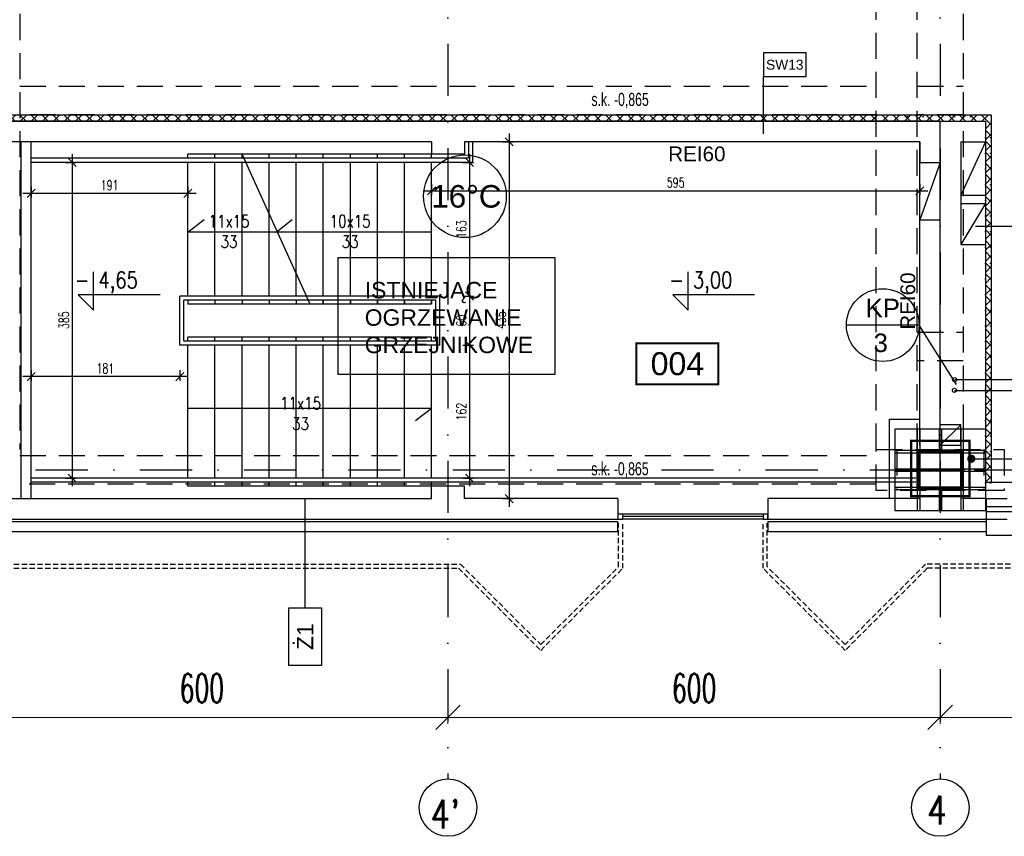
# Model space of a CAD drawing. Header units: centimetres. Extents: x -10729 to 23827, y -4437 to 19798.
# Tile 27 of 95: x 8738 to 9938, y 4553 to 5549. Entities that reach past the tile are written whole.
import ezdxf
from ezdxf.enums import TextEntityAlignment as Align

# ---------------------------------------------------------------- set-up
doc = ezdxf.new("R2010")
doc.units = ezdxf.units.CM
doc.header["$PDMODE"] = 35
doc.header["$PDSIZE"] = 0.1
for name, pattern in [('Kondygnacja  -0_5$0$DOT2', [3.175, 0, -3.175]), ('Kondygnacja  -0_5$0$HIDDEN', [9.525, 6.35, -3.175]), ('Kondygnacja  -0_5$0$HIDDEN2', [4.7625, 3.175, -1.5875]), ('Osie rzutów$0$DASHDOT2', [12.7, 6.35, -3.175, 0, -3.175])]:
    doc.linetypes.add(name, pattern=pattern)
doc.layers.get('0').update_dxf_attribs({"color": 8})
doc.layers.get('DEFPOINTS').update_dxf_attribs({"color": 8})
for name, color, linetype in [('KJP_CO_g_powrót', 1, '05_centralne_ogrz_pow'), ('KJP_CO_g_zasilanie', 1, '05_centralne_ogrz_zas'), ('KJP_CO_OPISY TEMPERATUR', 7, 'Continuous'), ('KJP_KURTYNY POWRÓT', 250, '05_kurtyna_pow'), ('KJP_KURTYNY ZASILANIE', 250, '05_kurtyna_zas'), ('KJP_OPISY WSPÓLNE', 7, 'Continuous'), ('Kondygnacja  -0_5$0$ARCH_GK', 8, 'Continuous'), ('Kondygnacja  -0_5$0$ARCH_INFO_KOTY_WYSOKOŚCIOWE_IST', 8, 'Continuous'), ('Kondygnacja  -0_5$0$ARCH_INFO_ODPORNOŚĆ OGNIOWA', 8, 'Continuous'), ('Kondygnacja  -0_5$0$ARCH_INFO_OPISY_IST', 8, 'Continuous'), ('Kondygnacja  -0_5$0$ARCH_INFO_OPISY_PRZEGRODY', 8, 'Continuous'), ('Kondygnacja  -0_5$0$ARCH_INFO_OPISY_PRZEGRODY_IST', 8, 'Continuous'), ('Kondygnacja  -0_5$0$ARCH_INFO_SCHODY_IST', 8, 'Continuous'), ('Kondygnacja  -0_5$0$ARCH_KONSTR_POWYŻEJ RZUTU', 8, 'Kondygnacja  -0_5$0$HIDDEN'), ('Kondygnacja  -0_5$0$ARCH_KONSTR_POWYŻEJ RZUTU_IST', 8, 'Kondygnacja  -0_5$0$HIDDEN2'), ('Kondygnacja  -0_5$0$ARCH_KONSTRUKCJA_NIEWIDOCZNA', 8, 'Continuous'), ('Kondygnacja  -0_5$0$ARCH_MUROWANE_IST', 8, 'Continuous'), ('Kondygnacja  -0_5$0$ARCH_NIEWIDOK_IST', 8, 'Kondygnacja  -0_5$0$HIDDEN'), ('Kondygnacja  -0_5$0$ARCH_OKŁADZINA', 8, 'Continuous'), ('Kondygnacja  -0_5$0$ARCH_POMOCNICZE', 8, 'Continuous'), ('Kondygnacja  -0_5$0$ARCH_SCHODY_IST', 8, 'Continuous'), ('Kondygnacja  -0_5$0$ARCH_SŁUPY', 8, 'Continuous'), ('Kondygnacja  -0_5$0$ARCH_WIDOK_IST', 8, 'Continuous'), ('Kondygnacja  -0_5$0$ARCH_WYBURZENIA', 8, 'Kondygnacja  -0_5$0$DOT2'), ('Kondygnacja  -0_5$0$ARCH_ŚLUSARKA_OKNA_IST', 8, 'Continuous'), ('Kondygnacja  -0_5$0$ARCH_ŻELBET_IST', 8, 'Continuous'), ('Osie rzutów$0$ARCH_INFO_OSIE_IST', 8, 'Osie rzutów$0$DASHDOT2'), ('Osie rzutów$0$ARCH_INFO_OSIE_OPISY_IST', 8, 'Continuous'), ('Pomieszczenia -05$0$ARCH_INFO_AREA_ETYKIETY_200', 8, 'Continuous')]:
    doc.layers.add(name, color=color, linetype=linetype)
doc.layers.add('Kondygnacja  -0_5$0$ARCH_INFO_WYMIARY', color=8, linetype='Continuous', lineweight=9)
doc.layers.add('Osie rzutów$0$ARCH_INFO_WYMIARY', color=8, linetype='Continuous', lineweight=9)
doc.styles.add('Arial', font='arial.ttf')
doc.styles.add('INSTALACJE', font='arial.ttf')
doc.styles.add('Kondygnacja  -0_5$0$Arial', font='arial.ttf')
doc.styles.add('Kondygnacja  -0_5$0$BIKTS', font='bikromsw.shx', dxfattribs={"width": 0.8})
doc.styles.add('Kondygnacja  -0_5$0$Romans', font='Romans.shx', dxfattribs={"width": 0.7})
doc.styles.add('Kondygnacja  -0_5$0$ROMANS-50-CM', font='romans.shx', dxfattribs={"width": 0.8, "height": 10})
doc.styles.add('Kondygnacja  -0_5$0$Standard', font='txt')
doc.styles.add('Osie rzutów$0$ROMANS-250-CM', font='romans.shx', dxfattribs={"width": 0.8, "height": 50})
doc.styles.add('Osie rzutów$0$wymiary_cuprum', font='Romans.shx', dxfattribs={"width": 0.6})
doc.styles.add('Pomieszczenia -05$0$Arial', font='arial.ttf')
doc.linetypes.add('05_centralne_ogrz_pow', pattern='A,50,-15,["COp",Standard,S=10,R=0,X=-10,Y=-7.5],-35', length=100)
doc.linetypes.add('05_centralne_ogrz_zas', pattern='A,50,-15,["COz",Standard,S=10,R=0,X=-10,Y=-7.5],-35', length=100)
doc.linetypes.add('05_kurtyna_pow', pattern='A,50,-15,["KPp",Standard,S=10,R=0,X=-10,Y=-7.5],-35', length=100)
doc.linetypes.add('05_kurtyna_zas', pattern='A,50,-15,["KPz",Standard,S=10,R=0,X=-10,Y=-7.5],-35', length=100)
doc.dimstyles.new('Kondygnacja  -0_5$0$ISO-25', dxfattribs={"dimtxt": 2.5, "dimasz": 2.5, "dimexe": 1.25, "dimexo": 0.625, "dimtad": 1, "dimtxsty": 'Kondygnacja  -0_5$0$Standard', "dimcen": 2.5, "dimadec": 0, "dimazin": 0, "dimtfac": 1, "dimtmove": 0, "dimatfit": 3, "dimfxl": 1, "dimarcsym": 0})
doc.dimstyles.new('Kondygnacja  -0_5$0$Wymiary 1-100', dxfattribs={"dimtxt": 12, "dimasz": 10, "dimexe": 5, "dimexo": 0, "dimgap": 4, "dimtad": 1, "dimrnd": 0.5, "dimzin": 12, "dimdsep": 46, "dimtxsty": 'Kondygnacja  -0_5$0$Romans', "dimblk": 'Kondygnacja  -0_5$0$_Oblique', "dimcen": 10, "dimdle": 10, "dimclrt": 55, "dimazin": 0, "dimtfac": 1, "dimtmove": 1, "dimatfit": 3, "dimfxl": 8, "dimfxlon": 1, "dimtolj": 1, "dimtzin": 0, "dimarcsym": 0})
doc.dimstyles.new('Osie rzutów$0$ARCH_ CT', dxfattribs={"dimtxt": 20, "dimasz": 20, "dimexe": 12, "dimexo": 20, "dimgap": 5, "dimtad": 1, "dimdec": 1, "dimrnd": 0.5, "dimzin": 9, "dimdsep": 46, "dimtxsty": 'Osie rzutów$0$wymiary_cuprum', "dimblk": 'Osie rzutów$0$_Oblique', "dimcen": 8, "dimdle": 12, "dimclrd": 256, "dimclre": 256, "dimclrt": 55, "dimadec": 1, "dimazin": 0, "dimtfac": 1, "dimtdec": 1, "dimtmove": 1, "dimatfit": 2, "dimldrblk": 'Osie rzutów$0$_Dot', "dimfxl": 50, "dimtolj": 1, "dimtzin": 0, "dimlwd": -1, "dimlwe": -1, "dimarcsym": 0})
pattern_1 = [(135, (5000, -9860), (-0.67351921, -0.67351921), [])]

# ---------------------------------------------------------------- blocks, each defined once
blk = doc.blocks.new('Osie rzutów$0$_Oblique')
at = {"color": 0, "linetype": 'ByBlock', "lineweight": -2}
blk.add_line((-0.5, -0.5), (0.5, 0.5), dxfattribs=at)
blk = doc.blocks.new('*D83')
at = {"layer": 'DEFPOINTS', "color": 0}
for p in [(9860, 4732.2), (10460, 4732.2), (10460, 4698.3)]:
    blk.add_point(p, dxfattribs=at)
at = {"layer": 'Osie rzutów$0$ARCH_INFO_WYMIARY'}
for p, q in [((9860, 4717.2), (9860, 4690.3)), ((10460, 4717.2), (10460, 4690.3)), ((9852, 4698.3), (10468, 4698.3))]:
    blk.add_line(p, q, dxfattribs=at)
at = {"layer": 'Osie rzutów$0$ARCH_INFO_WYMIARY', "xscale": 30, "yscale": 30, "zscale": 30, "rotation": 180}
blk.add_blockref('Osie rzutów$0$_Oblique', (9860, 4698.3), dxfattribs=at)
at = {"layer": 'Osie rzutów$0$ARCH_INFO_WYMIARY', "xscale": 30, "yscale": 30, "zscale": 30}
blk.add_blockref('Osie rzutów$0$_Oblique', (10460, 4698.3), dxfattribs=at)
at = {"layer": 'Osie rzutów$0$ARCH_INFO_WYMIARY', "color": 55, "insert": (10160, 4733.8), "char_height": 35, "attachment_point": 5, "style": 'Osie rzutów$0$wymiary_cuprum'}
blk.add_mtext('\\A1;600', dxfattribs=at)
blk = doc.blocks.new('Osie rzutów$0$_Dot')
at = {"color": 0, "linetype": 'ByBlock', "lineweight": -2}
blk.add_line((-0.5, 0), (-1, 0), dxfattribs=at)
at = {"color": 0, "linetype": 'ByBlock', "const_width": 0.5}
blk.add_lwpolyline([(-0.25, 0, 1), (0.25, 0, 1)], format="xyb", close=True, dxfattribs=at)
blk = doc.blocks.new('*D84')
at = {"layer": 'DEFPOINTS', "color": 0}
for p in [(9260, 4732.2), (9860, 4732.2), (9860, 4698.3)]:
    blk.add_point(p, dxfattribs=at)
at = {"layer": 'Osie rzutów$0$ARCH_INFO_WYMIARY'}
for p, q in [((9260, 4717.2), (9260, 4690.3)), ((9860, 4717.2), (9860, 4690.3)), ((9252, 4698.3), (9868, 4698.3))]:
    blk.add_line(p, q, dxfattribs=at)
at = {"layer": 'Osie rzutów$0$ARCH_INFO_WYMIARY', "xscale": 30, "yscale": 30, "zscale": 30, "rotation": 180}
blk.add_blockref('Osie rzutów$0$_Oblique', (9260, 4698.3), dxfattribs=at)
at = {"layer": 'Osie rzutów$0$ARCH_INFO_WYMIARY', "xscale": 30, "yscale": 30, "zscale": 30}
blk.add_blockref('Osie rzutów$0$_Oblique', (9860, 4698.3), dxfattribs=at)
at = {"layer": 'Osie rzutów$0$ARCH_INFO_WYMIARY', "color": 55, "insert": (9560, 4733.8), "char_height": 35, "attachment_point": 5, "style": 'Osie rzutów$0$wymiary_cuprum'}
blk.add_mtext('\\A1;600', dxfattribs=at)
blk = doc.blocks.new('*D85')
at = {"layer": 'DEFPOINTS', "color": 0}
for p in [(8660, 4732.2), (9260, 4732.2), (9260, 4698.3)]:
    blk.add_point(p, dxfattribs=at)
at = {"layer": 'Osie rzutów$0$ARCH_INFO_WYMIARY'}
for p, q in [((8660, 4717.2), (8660, 4690.3)), ((9260, 4717.2), (9260, 4690.3)), ((8652, 4698.3), (9268, 4698.3))]:
    blk.add_line(p, q, dxfattribs=at)
at = {"layer": 'Osie rzutów$0$ARCH_INFO_WYMIARY', "xscale": 30, "yscale": 30, "zscale": 30, "rotation": 180}
blk.add_blockref('Osie rzutów$0$_Oblique', (8660, 4698.3), dxfattribs=at)
at = {"layer": 'Osie rzutów$0$ARCH_INFO_WYMIARY', "xscale": 30, "yscale": 30, "zscale": 30}
blk.add_blockref('Osie rzutów$0$_Oblique', (9260, 4698.3), dxfattribs=at)
at = {"layer": 'Osie rzutów$0$ARCH_INFO_WYMIARY', "color": 55, "insert": (8960, 4733.8), "char_height": 35, "attachment_point": 5, "style": 'Osie rzutów$0$wymiary_cuprum'}
blk.add_mtext('\\A1;600', dxfattribs=at)
blk = doc.blocks.new('Kondygnacja  -0_5$0$_Dot')
at = {"color": 0, "linetype": 'ByBlock', "lineweight": -2}
blk.add_line((-0.5, 0), (-1, 0), dxfattribs=at)
at = {"color": 0, "linetype": 'ByBlock', "const_width": 0.5}
blk.add_lwpolyline([(-0.25, 0, 1), (0.25, 0, 1)], format="xyb", close=True, dxfattribs=at)
blk = doc.blocks.new('Kondygnacja  -0_5$0$_Oblique')
at = {"color": 0, "linetype": 'ByBlock', "lineweight": -2}
blk.add_line((-0.5, -0.5), (0.5, 0.5), dxfattribs=at)
blk = doc.blocks.new('*D247')
at = {"layer": 'DEFPOINTS', "color": 0}
for p in [(9240, 5375), (9240, 5212), (9286.2, 5212)]:
    blk.add_point(p, dxfattribs=at)
at = {"layer": 'Kondygnacja  -0_5$0$ARCH_INFO_WYMIARY', "color": 0, "lineweight": -2}
for p, q in [((9286.2, 5385), (9286.2, 5202)), ((9278.2, 5375), (9291.2, 5375)), ((9278.2, 5212), (9291.2, 5212))]:
    blk.add_line(p, q, dxfattribs=at)
at = {"layer": 'Kondygnacja  -0_5$0$ARCH_INFO_WYMIARY', "color": 0, "lineweight": -2, "xscale": 10, "yscale": 10, "zscale": 10}
for p, rotation in [((9286.2, 5375), 90), ((9286.2, 5212), 270)]:
    blk.add_blockref('Kondygnacja  -0_5$0$_Oblique', p, dxfattribs=dict(at, rotation=rotation))
at = {"layer": 'Kondygnacja  -0_5$0$ARCH_INFO_WYMIARY', "color": 55, "insert": (9276.2, 5293.5), "char_height": 12, "attachment_point": 5, "rotation": 90, "style": 'Kondygnacja  -0_5$0$Romans'}
blk.add_mtext('\\A1;163', dxfattribs=at)
blk = doc.blocks.new('*D248')
at = {"layer": 'DEFPOINTS', "color": 0}
for p in [(9240, 5212), (9240, 5152), (9286.2, 5152)]:
    blk.add_point(p, dxfattribs=at)
at = {"layer": 'Kondygnacja  -0_5$0$ARCH_INFO_WYMIARY', "color": 0, "lineweight": -2}
for p, q in [((9286.2, 5222), (9286.2, 5142)), ((9278.2, 5212), (9291.2, 5212)), ((9278.2, 5152), (9291.2, 5152))]:
    blk.add_line(p, q, dxfattribs=at)
at = {"layer": 'Kondygnacja  -0_5$0$ARCH_INFO_WYMIARY', "color": 0, "lineweight": -2, "xscale": 10, "yscale": 10, "zscale": 10}
for p, rotation in [((9286.2, 5212), 90), ((9286.2, 5152), 270)]:
    blk.add_blockref('Kondygnacja  -0_5$0$_Oblique', p, dxfattribs=dict(at, rotation=rotation))
at = {"layer": 'Kondygnacja  -0_5$0$ARCH_INFO_WYMIARY', "color": 55, "insert": (9276.2, 5182), "char_height": 12, "attachment_point": 5, "rotation": 90, "style": 'Kondygnacja  -0_5$0$Romans'}
blk.add_mtext('\\A1;60', dxfattribs=at)
blk = doc.blocks.new('*D249')
at = {"layer": 'DEFPOINTS', "color": 0}
for p in [(9240, 5152), (9240, 4990), (9286.2, 4990)]:
    blk.add_point(p, dxfattribs=at)
at = {"layer": 'Kondygnacja  -0_5$0$ARCH_INFO_WYMIARY', "color": 0, "lineweight": -2}
for p, q in [((9286.2, 5162), (9286.2, 4980)), ((9278.2, 5152), (9291.2, 5152)), ((9278.2, 4990), (9291.2, 4990))]:
    blk.add_line(p, q, dxfattribs=at)
at = {"layer": 'Kondygnacja  -0_5$0$ARCH_INFO_WYMIARY', "color": 0, "lineweight": -2, "xscale": 10, "yscale": 10, "zscale": 10}
for p, rotation in [((9286.2, 5152), 90), ((9286.2, 4990), 270)]:
    blk.add_blockref('Kondygnacja  -0_5$0$_Oblique', p, dxfattribs=dict(at, rotation=rotation))
at = {"layer": 'Kondygnacja  -0_5$0$ARCH_INFO_WYMIARY', "color": 55, "insert": (9276.2, 5071), "char_height": 12, "attachment_point": 5, "rotation": 90, "style": 'Kondygnacja  -0_5$0$Romans'}
blk.add_mtext('\\A1;162', dxfattribs=at)
blk = doc.blocks.new('*D250')
at = {"layer": 'DEFPOINTS', "color": 0}
for p in [(9286.2, 5400), (9286.2, 4965), (9334.6, 4965)]:
    blk.add_point(p, dxfattribs=at)
at = {"layer": 'Kondygnacja  -0_5$0$ARCH_INFO_WYMIARY', "color": 0, "lineweight": -2}
for p, q in [((9334.6, 5410), (9334.6, 4955)), ((9326.6, 5400), (9339.6, 5400)), ((9326.6, 4965), (9339.6, 4965))]:
    blk.add_line(p, q, dxfattribs=at)
at = {"layer": 'Kondygnacja  -0_5$0$ARCH_INFO_WYMIARY', "color": 0, "lineweight": -2, "xscale": 10, "yscale": 10, "zscale": 10}
for p, rotation in [((9334.6, 5400), 90), ((9334.6, 4965), 270)]:
    blk.add_blockref('Kondygnacja  -0_5$0$_Oblique', p, dxfattribs=dict(at, rotation=rotation))
at = {"layer": 'Kondygnacja  -0_5$0$ARCH_INFO_WYMIARY', "color": 55, "insert": (9324.6, 5182.5), "char_height": 12, "attachment_point": 5, "rotation": 90, "style": 'Kondygnacja  -0_5$0$Romans'}
blk.add_mtext('\\A1;435', dxfattribs=at)
blk = doc.blocks.new('*D251')
at = {"layer": 'DEFPOINTS', "color": 0}
for p in [(9240, 5375), (9835, 5375), (9835, 5340.3)]:
    blk.add_point(p, dxfattribs=at)
at = {"layer": 'Kondygnacja  -0_5$0$ARCH_INFO_WYMIARY', "color": 0, "lineweight": -2}
for p, q in [((9230, 5340.3), (9845, 5340.3)), ((9240, 5348.3), (9240, 5335.3)), ((9835, 5348.3), (9835, 5335.3))]:
    blk.add_line(p, q, dxfattribs=at)
at = {"layer": 'Kondygnacja  -0_5$0$ARCH_INFO_WYMIARY', "color": 0, "lineweight": -2, "xscale": 10, "yscale": 10, "zscale": 10, "rotation": 180}
blk.add_blockref('Kondygnacja  -0_5$0$_Oblique', (9240, 5340.3), dxfattribs=at)
at = {"layer": 'Kondygnacja  -0_5$0$ARCH_INFO_WYMIARY', "color": 0, "lineweight": -2, "xscale": 10, "yscale": 10, "zscale": 10}
blk.add_blockref('Kondygnacja  -0_5$0$_Oblique', (9835, 5340.3), dxfattribs=at)
at = {"layer": 'Kondygnacja  -0_5$0$ARCH_INFO_WYMIARY', "color": 55, "insert": (9537.5, 5350.3), "char_height": 12, "attachment_point": 5, "style": 'Kondygnacja  -0_5$0$Romans'}
blk.add_mtext('\\A1;595', dxfattribs=at)
blk = doc.blocks.new('*D252')
at = {"layer": 'DEFPOINTS', "color": 0}
for p in [(8752, 5375), (8943, 5375), (8752, 5337.1)]:
    blk.add_point(p, dxfattribs=at)
at = {"layer": 'Kondygnacja  -0_5$0$ARCH_INFO_WYMIARY', "color": 0, "lineweight": -2}
for p, q in [((8752, 5345.1), (8752, 5332.1)), ((8943, 5345.1), (8943, 5332.1)), ((8953, 5337.1), (8742, 5337.1))]:
    blk.add_line(p, q, dxfattribs=at)
at = {"layer": 'Kondygnacja  -0_5$0$ARCH_INFO_WYMIARY', "color": 0, "lineweight": -2, "xscale": 10, "yscale": 10, "zscale": 10, "rotation": 180}
blk.add_blockref('Kondygnacja  -0_5$0$_Oblique', (8752, 5337.1), dxfattribs=at)
at = {"layer": 'Kondygnacja  -0_5$0$ARCH_INFO_WYMIARY', "color": 0, "lineweight": -2, "xscale": 10, "yscale": 10, "zscale": 10}
blk.add_blockref('Kondygnacja  -0_5$0$_Oblique', (8943, 5337.1), dxfattribs=at)
at = {"layer": 'Kondygnacja  -0_5$0$ARCH_INFO_WYMIARY', "color": 55, "insert": (8847.5, 5347.1), "char_height": 12, "attachment_point": 5, "style": 'Kondygnacja  -0_5$0$Romans'}
blk.add_mtext('\\A1;191', dxfattribs=at)
blk = doc.blocks.new('*D192')
at = {"layer": 'DEFPOINTS', "color": 0}
for p in [(8762.6, 5375), (8762.6, 4990), (8801.9, 4990)]:
    blk.add_point(p, dxfattribs=at)
at = {"layer": 'Kondygnacja  -0_5$0$ARCH_INFO_WYMIARY', "color": 0, "lineweight": -2}
for p, q in [((8801.9, 5385), (8801.9, 4980)), ((8793.9, 5375), (8806.9, 5375)), ((8793.9, 4990), (8806.9, 4990))]:
    blk.add_line(p, q, dxfattribs=at)
at = {"layer": 'Kondygnacja  -0_5$0$ARCH_INFO_WYMIARY', "color": 0, "lineweight": -2, "xscale": 10, "yscale": 10, "zscale": 10}
for p, rotation in [((8801.9, 5375), 90), ((8801.9, 4990), 270)]:
    blk.add_blockref('Kondygnacja  -0_5$0$_Oblique', p, dxfattribs=dict(at, rotation=rotation))
at = {"layer": 'Kondygnacja  -0_5$0$ARCH_INFO_WYMIARY', "color": 55, "insert": (8791.9, 5182.5), "char_height": 12, "attachment_point": 5, "rotation": 90, "style": 'Kondygnacja  -0_5$0$Romans'}
blk.add_mtext('\\A1;385', dxfattribs=at)
blk = doc.blocks.new('*D199')
at = {"layer": 'DEFPOINTS', "color": 0}
for p in [(8752, 5151.6), (8933.1, 5151.6), (8752, 5113.7)]:
    blk.add_point(p, dxfattribs=at)
at = {"layer": 'Kondygnacja  -0_5$0$ARCH_INFO_WYMIARY', "color": 0, "lineweight": -2}
for p, q in [((8943.1, 5113.7), (8742, 5113.7)), ((8752, 5121.7), (8752, 5108.7)), ((8933.1, 5121.7), (8933.1, 5108.7))]:
    blk.add_line(p, q, dxfattribs=at)
at = {"layer": 'Kondygnacja  -0_5$0$ARCH_INFO_WYMIARY', "color": 0, "lineweight": -2, "xscale": 10, "yscale": 10, "zscale": 10, "rotation": 180}
blk.add_blockref('Kondygnacja  -0_5$0$_Oblique', (8752, 5113.7), dxfattribs=at)
at = {"layer": 'Kondygnacja  -0_5$0$ARCH_INFO_WYMIARY', "color": 0, "lineweight": -2, "xscale": 10, "yscale": 10, "zscale": 10}
blk.add_blockref('Kondygnacja  -0_5$0$_Oblique', (8933.1, 5113.7), dxfattribs=at)
at = {"layer": 'Kondygnacja  -0_5$0$ARCH_INFO_WYMIARY', "color": 55, "insert": (8842.5, 5123.7), "char_height": 12, "attachment_point": 5, "style": 'Kondygnacja  -0_5$0$Romans'}
blk.add_mtext('\\A1;181', dxfattribs=at)
blk = doc.blocks.new('Kondygnacja  -0_5$0$A$C2408012F')
at = {"layer": 'Kondygnacja  -0_5$0$ARCH_ŻELBET_IST', "ltscale": 4}
for p, q in [((8640, 4970), (8640, 4965)), ((8690, 4970), (8690, 4965)), ((8604, 4965), (8640, 4965)), ((8690, 4965), (9240, 4965)), ((8604, 4940), (9467, 4940)), ((8604, 4937), (9467, 4937)), ((8604, 4925), (9467, 4925))]:
    blk.add_line(p, q, dxfattribs=at)
blk = doc.blocks.new('Kondygnacja  -0_5$0$słup 100x110')
at = {"layer": 'Kondygnacja  -0_5$0$ARCH_SŁUPY', "lineweight": 30}
h = blk.add_hatch(dxfattribs=at)
h.set_pattern_fill('ANSI31', color=256, scale=0.3, angle=90, style=0)
h.set_pattern_definition(pattern_1)
h.paths.add_polyline_path([(25, 25), (25, 28), (-25, 28), (-25, 25)])
h = blk.add_hatch(dxfattribs=at)
h.set_pattern_fill('ANSI31', color=256, scale=0.3, angle=90, style=0)
h.set_pattern_definition(pattern_1)
h.paths.add_polyline_path([(-21, 25), (-24, 25), (-24, -25), (-21, -25)])
h = blk.add_hatch(dxfattribs=at)
h.set_pattern_fill('ANSI31', color=256, scale=0.3, angle=90, style=0)
h.set_pattern_definition(pattern_1)
h.paths.add_polyline_path([(1.5, 25), (-1.5, 25), (-1.5, -25), (1.5, -25)])
h = blk.add_hatch(dxfattribs=at)
h.set_pattern_fill('ANSI31', color=256, scale=0.3, angle=90, style=0)
h.set_pattern_definition(pattern_1)
h.paths.add_polyline_path([(24, 25), (21, 25), (21, -25), (24, -25)])
h = blk.add_hatch(dxfattribs=at)
h.set_pattern_fill('ANSI31', color=256, scale=0.3, angle=90, style=0)
h.set_pattern_definition(pattern_1)
h.paths.add_polyline_path([(25, -28), (25, -25), (-25, -25), (-25, -28)])
at = {"layer": 'Kondygnacja  -0_5$0$ARCH_KONSTRUKCJA_NIEWIDOCZNA'}
blk.add_lwpolyline([(-50, 55), (50, 55), (50, -55), (-50, -55)], close=True, dxfattribs=at)
for points in [[(-24, 28), (-24, 55)], [(-21, 28), (-21, 55)], [(-1.5, 28), (-1.5, 55)], [(1.5, 28), (1.5, 55)], [(21, 28), (21, 55)], [(24, 28), (24, 55)], [(-50, 28), (-25, 28)], [(-50, 25), (-25, 25)], [(25, 28), (50, 28)], [(25, 25), (50, 25)], [(-50, 1.5), (-24, 1.5)], [(24, 1.5), (50, 1.5)], [(-50, -1.5), (-24, -1.5)], [(24, -1.5), (50, -1.5)], [(-50, -25), (-25, -25)], [(-50, -28), (-25, -28)], [(-24, -55), (-24, -28)], [(-21, -55), (-21, -28)], [(-1.5, -55), (-1.5, -28)], [(1.5, -55), (1.5, -28)], [(21, -55), (21, -28)], [(24, -55), (24, -28)], [(25, -25), (50, -25)], [(25, -28), (50, -28)]]:
    blk.add_lwpolyline(points, dxfattribs=at)
at = {"layer": 'Kondygnacja  -0_5$0$ARCH_SŁUPY', "lineweight": 30}
for p, q in [((-1.5, -25), (-1.5, 25)), ((1.5, 25), (1.5, -25))]:
    blk.add_line(p, q, dxfattribs=at)
at = {"layer": 'Kondygnacja  -0_5$0$ARCH_SŁUPY', "const_width": 3}
blk.add_lwpolyline([(-35.5, -35.5), (-35.5, 35.5), (32, 35.5), (32, -35.5)], close=True, dxfattribs=at)
at = {"layer": 'Kondygnacja  -0_5$0$ARCH_SŁUPY', "lineweight": 30}
for points in [[(-25, 25), (-25, 28), (25, 28), (25, 25)], [(-25, -28), (-25, -25), (25, -25), (25, -28)]]:
    blk.add_lwpolyline(points, close=True, dxfattribs=at)
for points in [[(-24, 25), (-24, -25)], [(-21, -25), (-21, 25)], [(21, 25), (21, -25)], [(24, -25), (24, 25)]]:
    blk.add_lwpolyline(points, dxfattribs=at)
blk = doc.blocks.new('Kondygnacja  -0_5$0$konstrukcja istniejąca -0.5')
at = {"layer": 'Kondygnacja  -0_5$0$ARCH_KONSTR_POWYŻEJ RZUTU_IST', "ltscale": 10}
for p, q in [((8738, 5017.5), (9781.5, 5017.5)), ((9781.5, 4982.5), (8738, 4982.5))]:
    blk.add_line(p, q, dxfattribs=at)
for points in [[(8738, 6175), (8738, 5025)], [(9782, 5025), (9782, 6175)], [(9832, 5025), (9832, 6175)], [(9888, 6175), (9888, 5025)], [(8738, 5467.9), (9782, 5467.9)], [(9832, 5467.9), (9888, 5467.9)], [(9782, 5432.9), (8738, 5432.9)], [(9888, 5432.9), (9832, 5432.9)], [(9832, 5167.9), (9888, 5167.9)], [(9888, 5132.9), (9832, 5132.9)], [(9938, 4975), (9782, 4975), (9782, 5025), (9938, 5025), (9938, 4975)]]:
    blk.add_lwpolyline(points, dxfattribs=at)
at = {"layer": 'Kondygnacja  -0_5$0$ARCH_KONSTR_POWYŻEJ RZUTU_IST', "ltscale": 10, "elevation": 0}
for points in [[(9807, 5025), (9807, 4975)], [(9913, 5025), (9913, 4975)]]:
    blk.add_lwpolyline(points, dxfattribs=at)
at = {"layer": 'Kondygnacja  -0_5$0$ARCH_KONSTR_POWYŻEJ RZUTU_IST', "style": 'Kondygnacja  -0_5$0$BIKTS', "width": 0.7}
for p in [(9434.8, 5443.7), (9434.6, 4993.4)]:
    blk.add_text('s.k. -0,865', height=16, dxfattribs=at).set_placement(p)
blk = doc.blocks.new('Pomieszczenia -05$0$etykieta_numer')
at = {"color": 0, "linetype": 'ByBlock', "const_width": 2.44}
blk.add_lwpolyline([(-50, -50), (-50, 0), (50, 0), (50, -50)], close=True, dxfattribs=at)
at = {"color": 0, "linetype": 'ByBlock', "style": 'Pomieszczenia -05$0$Arial'}
blk.add_attdef('AECAREA:NUMBER', text='', height=28, dxfattribs=at).set_placement((0, -25), align=Align.MIDDLE)
blk = doc.blocks.new('Osie rzutów')
at = {"layer": 'Osie rzutów$0$ARCH_INFO_OSIE_IST', "ltscale": 10}
for p, q in [((9260, 12510), (9260, 4623.26)), ((9860, 12510), (9860, 4623.26)), ((9860, 4970), (9860, 5030)), ((4436.04, 5000), (15156.54, 5000)), ((9890, 5000), (9830, 5000))]:
    blk.add_line(p, q, dxfattribs=at)
at = {"layer": 'Osie rzutów$0$ARCH_INFO_OSIE_OPISY_IST'}
for centre in [(9260, 4588.26), (9860, 4588.26)]:
    blk.add_circle(centre, 35, dxfattribs=at)
at = {"layer": 'Osie rzutów$0$ARCH_INFO_OSIE_OPISY_IST', "style": 'Osie rzutów$0$ROMANS-250-CM', "width": 0.8}
for s, p in [("4'", (9238.54, 4562.69)), ('4', (9844.03, 4567.67))]:
    blk.add_text(s, height=35, dxfattribs=at).set_placement(p)
at = {"layer": 'Osie rzutów$0$ARCH_INFO_WYMIARY'}
for base, p1, p2, picture, middle in [((9260, 4698.26), (8660, 4732.19), (9260, 4732.19), '*D85', (8960, 4733.76)), ((9860, 4698.26), (9260, 4732.19), (9860, 4732.19), '*D84', (9560, 4733.76)), ((10460, 4698.26), (9860, 4732.19), (10460, 4732.19), '*D83', (10160, 4733.76))]:
    dim = blk.add_linear_dim(base=base, p1=p1, p2=p2, dimstyle='Osie rzutów$0$ARCH_ CT', override={"dimtxt": 35, "dimasz": 30, "dimexe": 8, "dimexo": 15, "dimgap": 18, "dimdle": 8}, dxfattribs=at)
    dim.commit()
    dim.dimension.update_dxf_attribs({"geometry": picture, "text_midpoint": middle})

msp = doc.modelspace()

# ---------------------------------------------------------------- hatches: boundary and pattern name
at = {"layer": 'Kondygnacja  -0_5$0$ARCH_GK', "linetype": 'Continuous', "lineweight": -3}
h = msp.add_hatch(dxfattribs=at)
h.set_pattern_fill('ANSI37', color=256, scale=3, angle=-360, style=0)
h.paths.add_polyline_path([(9915, 5425), (9922.5, 5432.5), (8597.5, 5432.5), (8605, 5425)], flags=0)
h = msp.add_hatch(dxfattribs=at)
h.set_pattern_fill('ANSI37', color=256, scale=3, angle=-360, style=0)
h.paths.add_polyline_path([(9922.5, 5432.5), (9915, 5425), (9915, 4985), (9922.5, 4985)], flags=0)

# ---------------------------------------------------------------- linework, layer by layer
at = {"layer": 'KJP_CO_g_powrót'}
for centre in [(9877.505, 5110.091), (9877.505, 5110.091), (9877.505, 5110.091), (9877.505, 5110.091), (9877.505, 5110.091), (9877.505, 5110.091), (9877.231, 5096.96), (9877.231, 5096.96)]:
    msp.add_circle(centre, 2.5, dxfattribs=at)
at = {"layer": 'KJP_CO_g_zasilanie'}
for centre in [(9877.505, 5110.091), (9877.505, 5110.091), (9877.231, 5096.96), (9877.231, 5096.96), (9877.231, 5096.96), (9877.231, 5096.96), (9877.231, 5096.96), (9877.231, 5096.96)]:
    msp.add_circle(centre, 2.5, dxfattribs=at)
at = {"layer": 'KJP_CO_OPISY TEMPERATUR'}
msp.add_ellipse((9280.606, 5333.619), major_axis=(-35.67, 35.67), ratio=1, start_param=3.92699082, end_param=10.21017612, dxfattribs=at)
at = {"layer": 'KJP_KURTYNY POWRÓT'}
msp.add_line((9877.231, 5096.96), (10694.591, 5096.96), dxfattribs=at)
at = {"layer": 'KJP_KURTYNY ZASILANIE', "color": 2, "linetype": 'Continuous'}
for p, q in [((9834.189, 5176.58), (9745.517, 5176.58)), ((9879.601, 5104.003), (9834.189, 5176.58))]:
    msp.add_line(p, q, dxfattribs=at)
at = {"layer": 'KJP_KURTYNY ZASILANIE'}
msp.add_line((9877.505, 5110.091), (10706.2, 5110.091), dxfattribs=at)
at = {"layer": 'KJP_KURTYNY ZASILANIE', "color": 2, "linetype": 'Continuous'}
msp.add_circle((9789.853, 5176.58, -1543.901), 44.336, dxfattribs=at)
at = {"layer": 'KJP_OPISY WSPÓLNE', "elevation": 330}
msp.add_lwpolyline([(9126.154, 5258.858), (9390.232, 5258.858), (9390.232, 5116.399), (9126.154, 5116.399)], close=True, dxfattribs=at)
at = {"layer": 'Kondygnacja  -0_5$0$ARCH_GK', "linetype": 'Continuous', "lineweight": -3}
for p, q in [((9922.5, 5432.5), (8597.5, 5432.5)), ((8605, 5425), (9915, 5425)), ((9915, 5425), (9915, 4985)), ((9922.5, 4985), (9922.5, 5432.5)), ((9915, 4985), (9922.5, 4985))]:
    msp.add_line(p, q, dxfattribs=at)
at = {"layer": 'Kondygnacja  -0_5$0$ARCH_INFO_KOTY_WYSOKOŚCIOWE_IST'}
for points in [[(8909.082, 5213.596), (8809.364, 5213.596), (8828.114, 5194.846), (8828.114, 5241.69)], [(9633.628, 5213.596), (9533.91, 5213.596), (9552.66, 5194.846), (9552.66, 5241.69)]]:
    msp.add_lwpolyline(points, dxfattribs=at)
at = {"layer": 'Kondygnacja  -0_5$0$ARCH_INFO_OPISY_IST'}
for p, q in [((8943, 5290), (8962.769, 5305.237)), ((9050.506, 5290), (9070.274, 5305.237)), ((9240, 5290), (8943, 5290)), ((9240, 5075), (8943, 5075)), ((9240, 5075), (9220.582, 5060.033))]:
    msp.add_line(p, q, dxfattribs=at)
at = {"layer": 'Kondygnacja  -0_5$0$ARCH_INFO_OPISY_PRZEGRODY'}
msp.add_lwpolyline([(9644.435, 5479.558), (9696.435, 5479.558), (9696.435, 5508.358), (9644.435, 5508.358), (9644.435, 5479.558)], close=True, dxfattribs=at)
for points in [[(9644.435, 5409.731), (9644.435, 5479.558)], [(9969.392, 5296.777), (9902.756, 5296.777)]]:
    msp.add_lwpolyline(points, dxfattribs=at)
at = {"layer": 'Kondygnacja  -0_5$0$ARCH_INFO_OPISY_PRZEGRODY_IST'}
msp.add_lwpolyline([(9085.838, 4831.707), (9105.838, 4831.707), (9105.838, 4761.707), (9065.838, 4761.707), (9065.838, 4831.707), (9085.838, 4831.707), (9085.838, 4965)], dxfattribs=at)
at = {"layer": 'Kondygnacja  -0_5$0$ARCH_MUROWANE_IST', "ltscale": 4}
for p, q in [((8740, 4965), (8740, 5400)), ((8752, 4965), (8752, 5400)), ((9885, 5055), (9860, 5055)), ((9860, 5030), (9885, 5055)), ((9885, 5030), (9885, 5055)), ((9860, 5030), (9885, 5030)), ((8604, 4937), (9467, 4937)), ((9650, 4937), (9916, 4937)), ((8604, 4925), (9467, 4925)), ((9650, 4925), (9916, 4925))]:
    msp.add_line(p, q, dxfattribs=at)
for points in [[(9467, 4925), (9467, 4937)], [(9650.034, 4925), (9650.034, 4937)]]:
    msp.add_lwpolyline(points, dxfattribs=at)
at = {"layer": 'Kondygnacja  -0_5$0$ARCH_NIEWIDOK_IST', "ltscale": 4}
for p, q in [((9916, 4965), (10204, 4965)), ((9916, 4940), (10204, 4940))]:
    msp.add_line(p, q, dxfattribs=at)
at = {"layer": 'Kondygnacja  -0_5$0$ARCH_NIEWIDOK_IST'}
for points in [[(8121.464, 4880), (9273, 4879.998), (9373, 4779.998), (9473, 4879.998), (9473, 4934.998)], [(8121.464, 4885), (9275.071, 4884.998), (9373, 4787.069), (9468, 4882.069), (9468, 4934.998)], [(11060, 4880.002), (9844, 4879.998), (9744, 4779.998), (9644, 4879.998), (9644, 4934.998)], [(11060, 4885), (9841.929, 4884.998), (9744, 4787.069), (9649, 4882.069), (9649, 4934.998)]]:
    msp.add_lwpolyline(points, dxfattribs=at)
at = {"layer": 'Kondygnacja  -0_5$0$ARCH_OKŁADZINA'}
msp.add_lwpolyline([(9798, 4965), (9798, 5062), (9835, 5062)], dxfattribs=at)
at = {"layer": 'Kondygnacja  -0_5$0$ARCH_SCHODY_IST'}
for p, q in [((9285, 5400), (9285, 5380)), ((9290, 5400), (9290, 5375)), ((9285, 5380), (8752, 5380)), ((9240, 5385), (8943, 5385)), ((8943, 5380), (8943, 5385)), ((8976, 5380), (8976, 5385)), ((9092.011, 5202), (9009, 5385)), ((9009, 5380), (9009, 5385)), ((9042, 5380), (9042, 5385)), ((9075, 5380), (9075, 5385)), ((9108, 5380), (9108, 5385)), ((9141, 5380), (9141, 5385)), ((9174, 5380), (9174, 5385)), ((9207, 5380), (9207, 5385)), ((9240, 5380), (9240, 5385)), ((9290, 5375), (8752, 5375)), ((8943, 5212), (8943, 5375)), ((8976, 5212), (8976, 5375)), ((9009, 5212), (9009, 5375)), ((9042, 5212), (9042, 5375)), ((9075, 5212), (9075, 5375)), ((9108, 5212), (9108, 5375)), ((9141, 5212), (9141, 5375)), ((9174, 5212), (9174, 5375)), ((9207, 5212), (9207, 5375)), ((9240, 5212), (9240, 5375)), ((9250, 5212), (8933.089, 5212)), ((8933.089, 5152), (8933.089, 5212)), ((9250, 5152), (9250, 5212)), ((9245, 5207), (8938.089, 5207)), ((8938.089, 5157), (8938.089, 5207)), ((8943, 5207), (8943, 5202)), ((8943, 5207), (8943, 5202)), ((9240, 5202), (8943, 5202)), ((8943.089, 5207), (8943.089, 5202)), ((9192.273, 5202), (8943.089, 5202)), ((8976, 5207), (8976, 5202)), ((9009, 5207), (9009, 5202)), ((9042, 5207), (9042, 5202)), ((9075, 5207), (9075, 5202)), ((9108, 5202), (9108, 5207)), ((9108, 5207), (9108, 5202)), ((9141, 5202), (9141, 5207)), ((9141, 5207), (9141, 5202)), ((9174, 5202), (9174, 5207)), ((9174, 5207), (9174, 5202)), ((9240, 5202), (9192.273, 5202)), ((9207, 5202), (9207, 5207)), ((9207, 5207), (9207, 5202)), ((9240, 5202), (9240, 5207)), ((9240, 5207), (9240, 5202)), ((9245, 5157), (9245, 5207)), ((8943, 5157), (8943, 5162)), ((9192.273, 5162), (8943.089, 5162)), ((8943.089, 5157), (8943.089, 5162)), ((8976, 5157), (8976, 5162)), ((9009, 5157), (9009, 5162)), ((9042, 5157), (9042, 5162)), ((9075, 5157), (9075, 5162)), ((9108, 5157), (9108, 5162)), ((9141, 5157), (9141, 5162)), ((9174, 5157), (9174, 5162)), ((9240, 5162), (9192.273, 5162)), ((9207, 5157), (9207, 5162)), ((9240, 5157), (9240, 5162)), ((9250, 5152), (8933.089, 5152)), ((9245, 5157), (8938.089, 5157)), ((8943, 4990), (8943, 5152)), ((8976, 4990), (8976, 5152)), ((9009, 4990), (9009, 5152)), ((9042, 4990), (9042, 5152)), ((9075, 4990), (9075, 5152)), ((9108, 4990), (9108, 5152)), ((9141, 4990), (9141, 5152)), ((9174, 4990), (9174, 5152)), ((9207, 4990), (9207, 5152)), ((9240, 4990), (9240, 5152)), ((9830, 4990), (8752, 4990)), ((9830, 4985), (8752, 4985)), ((8943, 4980), (8943, 4985)), ((8976, 4980), (8976, 4985)), ((9009, 4980), (9009, 4985)), ((9042, 4980), (9042, 4985)), ((9075, 4980), (9075, 4985)), ((9108, 4980), (9108, 4985)), ((9141, 4980), (9141, 4985)), ((9174, 4980), (9174, 4985)), ((9207, 4980), (9207, 4985)), ((9240, 4980), (9240, 4985)), ((9240, 4980), (8943, 4980))]:
    msp.add_line(p, q, dxfattribs=at)
at = {"layer": 'Kondygnacja  -0_5$0$ARCH_WIDOK_IST'}
for p, q in [((9921, 4985), (10204, 4985)), ((10204, 4920), (9916, 4920))]:
    msp.add_line(p, q, dxfattribs=at)
at = {"layer": 'Kondygnacja  -0_5$0$ARCH_WYBURZENIA', "ltscale": 6}
for p, q in [((9820, 5425), (9820, 5431)), ((9820, 5431), (9921, 5431)), ((9860, 5425), (9915, 5425)), ((9915, 4965), (9915, 5425)), ((9921, 4965), (9921, 5431))]:
    msp.add_line(p, q, dxfattribs=at)
at = {"layer": 'Kondygnacja  -0_5$0$ARCH_ŚLUSARKA_OKNA_IST'}
for p, q in [((9644, 4946), (9473, 4946)), ((10204, 4955), (9916, 4955)), ((10204, 4949), (9916, 4949)), ((9473, 4943.5), (9644, 4943.5)), ((9644, 4940), (9473, 4940))]:
    msp.add_line(p, q, dxfattribs=at)
for points in [[(9467, 4940), (9473, 4940), (9473, 4946), (9467, 4946)], [(9644, 4940), (9650, 4940), (9650, 4946), (9644, 4946)]]:
    msp.add_lwpolyline(points, close=True, dxfattribs=at)
at = {"layer": 'Kondygnacja  -0_5$0$ARCH_ŻELBET_IST', "ltscale": 4}
for p, q in [((9860, 5425), (8660, 5425)), ((9860, 5030), (9860, 5425)), ((9835, 5400), (9835, 5375)), ((9835, 5030), (9835, 5400)), ((9885, 5400), (9915, 5400)), ((9885, 5400), (9885, 5275)), ((9915, 5400), (9885, 5335)), ((9240, 5400), (8685, 5400)), ((9240, 5400), (9240, 5385)), ((9240, 5400), (9240, 5385)), ((9835, 5400), (9280, 5400)), ((9280, 5400), (9280, 5385)), ((9280, 5400), (9280, 5385)), ((9280, 5385), (9240, 5385)), ((9280, 5385), (9240, 5385)), ((9835, 5375), (9860, 5375)), ((9860, 5375), (9835, 5305)), ((9885, 5335), (9915, 5335)), ((9885, 5325), (9915, 5325)), ((9915, 5325), (9885, 5275)), ((9835, 5305), (9860, 5305)), ((9885, 5275), (9915, 5275)), ((9240, 4965), (9240, 4980)), ((9280, 4980), (9240, 4980)), ((9280, 4980), (9240, 4980)), ((9280, 4965), (9280, 4980)), ((9835, 4965), (9835, 4970)), ((9885, 4970), (9885, 4965)), ((8690, 4965), (9240, 4965)), ((9467, 4965), (9280, 4965)), ((9467, 4965), (9467, 4940)), ((9650, 4965), (9650, 4940)), ((9835, 4965), (9650, 4965)), ((9916, 4965), (9885, 4965)), ((9916, 4965), (9916, 4920)), ((8604, 4940), (9467, 4940)), ((9650, 4940), (9916, 4940))]:
    msp.add_line(p, q, dxfattribs=at)

# ---------------------------------------------------------------- block references
at = {"layer": 'Kondygnacja  -0_5$0$ARCH_KONSTR_POWYŻEJ RZUTU'}
msp.add_blockref('Kondygnacja  -0_5$0$konstrukcja istniejąca -0.5', (0, 0), dxfattribs=at)
at = {"layer": 'Kondygnacja  -0_5$0$ARCH_POMOCNICZE'}
msp.add_blockref('Kondygnacja  -0_5$0$A$C2408012F', (0, 0), dxfattribs=at)
at = {"layer": 'Kondygnacja  -0_5$0$ARCH_SŁUPY', "rotation": 270}
msp.add_blockref('Kondygnacja  -0_5$0$słup 100x110', (9860, 5000), dxfattribs=at)
at = {"layer": 'Osie rzutów$0$ARCH_INFO_OSIE_OPISY_IST'}
msp.add_blockref('Osie rzutów', (0, 0), dxfattribs=at)
at = {"layer": 'Pomieszczenia -05$0$ARCH_INFO_AREA_ETYKIETY_200', "linetype": 'Continuous', "lineweight": -3}
msp.add_blockref('Pomieszczenia -05$0$etykieta_numer', (9539.601, 5154.516), dxfattribs=at).add_auto_attribs({'AECAREA:NUMBER': '004'})

# ---------------------------------------------------------------- texts
at = {"layer": 'KJP_CO_OPISY TEMPERATUR', "style": 'INSTALACJE'}
msp.add_text('16°C', height=27.4702, dxfattribs=at).set_placement((9239.522, 5319.825))
at = {"layer": 'KJP_KURTYNY ZASILANIE', "color": 2, "linetype": 'Continuous', "style": 'Arial'}
for s, height, p in [('KP', 22.5032, (9768.91, 5186.181, -1543.901)), ('3', 22.503, (9778.711, 5143.684))]:
    msp.add_text(s, height=height, dxfattribs=at).set_placement(p)
at = {"layer": 'KJP_OPISY WSPÓLNE', "insert": (9158.503, 5229.159, 1554.21), "char_height": 20.02, "width": 294.26643, "attachment_point": 1, "style": 'Arial'}
msp.add_mtext('ISTNIEJĄCE OGRZEWANIE GRZEJNIKOWE ', dxfattribs=at)
at = {"layer": 'Kondygnacja  -0_5$0$ARCH_INFO_KOTY_WYSOKOŚCIOWE_IST', "char_height": 20, "width": 97.61893, "attachment_point": 4, "line_spacing_factor": 0.9, "style": 'Kondygnacja  -0_5$0$ROMANS-50-CM'}
for s, insert in [('- 4,65', (8805.193, 5228.559)), ('- 3,00', (9529.739, 5228.559))]:
    msp.add_mtext(s, dxfattribs=dict(at, insert=insert))
at = {"layer": 'Kondygnacja  -0_5$0$ARCH_INFO_ODPORNOŚĆ OGNIOWA', "insert": (9563.28, 5400.22), "char_height": 18, "width": 53.33252, "attachment_point": 5, "style": 'Kondygnacja  -0_5$0$Arial'}
msp.add_mtext('\\PREI60', dxfattribs=at)
at = {"layer": 'Kondygnacja  -0_5$0$ARCH_INFO_ODPORNOŚĆ OGNIOWA', "insert": (9805.481, 5205.832), "char_height": 18, "width": 53.33252, "attachment_point": 5, "rotation": 90, "style": 'Kondygnacja  -0_5$0$Arial'}
msp.add_mtext('\\PREI60', dxfattribs=at)
at = {"layer": 'Kondygnacja  -0_5$0$ARCH_INFO_OPISY_PRZEGRODY', "insert": (9670.435, 5493.958), "char_height": 12, "width": 52, "attachment_point": 5, "style": 'Kondygnacja  -0_5$0$Arial'}
msp.add_mtext('SW13', dxfattribs=at)
at = {"layer": 'Kondygnacja  -0_5$0$ARCH_INFO_OPISY_PRZEGRODY_IST', "insert": (9085.838, 4796.707), "char_height": 20, "width": 70, "attachment_point": 5, "rotation": 90, "style": 'Kondygnacja  -0_5$0$Arial'}
msp.add_mtext('Ż1', dxfattribs=at)
at = {"layer": 'Kondygnacja  -0_5$0$ARCH_INFO_SCHODY_IST', "char_height": 15, "width": 10, "attachment_point": 5, "style": 'Kondygnacja  -0_5$0$ROMANS-50-CM'}
for s, insert in [('11x15 33', (8993.159, 5290.746)), ('10x15 33', (9140.713, 5290.746)), ('11x15 33', (9080.28, 5068.757))]:
    msp.add_mtext(s, dxfattribs=dict(at, insert=insert))

# ---------------------------------------------------------------- dimensions: what is measured, and where the dimension line sits
at = {"layer": 'Kondygnacja  -0_5$0$ARCH_INFO_WYMIARY'}
for base, p1, p2, picture, middle in [((9334.616, 4965), (9286.216, 5400), (9286.216, 4965), '*D250', (9324.616, 5182.5)), ((8801.887, 4990), (8762.637, 5375), (8762.637, 4990), '*D192', (8791.887, 5182.5)), ((9286.216, 5212), (9240, 5375), (9240, 5212), '*D247', (9276.216, 5293.5)), ((9286.216, 5152), (9240, 5212), (9240, 5152), '*D248', (9276.216, 5182)), ((9286.216, 4990), (9240, 5152), (9240, 4990), '*D249', (9276.216, 5071))]:
    dim = msp.add_linear_dim(base=base, p1=p1, p2=p2, angle=90, dimstyle='Kondygnacja  -0_5$0$Wymiary 1-100', dxfattribs=at)
    dim.commit()
    dim.dimension.update_dxf_attribs({"geometry": picture, "text_midpoint": middle})
for base, p1, p2, picture, middle in [((8752, 5337.063), (8943, 5375), (8752, 5375), '*D252', (8847.5, 5347.063)), ((9835, 5340.331), (9240, 5375), (9835, 5375), '*D251', (9537.5, 5350.331)), ((8752, 5113.682), (8933.089, 5151.62), (8752, 5151.62), '*D199', (8842.545, 5123.682))]:
    dim = msp.add_linear_dim(base=base, p1=p1, p2=p2, dimstyle='Kondygnacja  -0_5$0$Wymiary 1-100', dxfattribs=at)
    dim.commit()
    dim.dimension.update_dxf_attribs({"geometry": picture, "text_midpoint": middle})

# ---------------------------------------------------------------- leaders
at = {"layer": 'Kondygnacja  -0_5$0$ARCH_INFO_ODPORNOŚĆ OGNIOWA'}
msp.add_leader([(9897.793, 5013.61), (9935.042, 5013.61), (10009.39, 5013.61)], dimstyle='Kondygnacja  -0_5$0$ISO-25', override={"dimscale": 5, "dimasz": 2, "dimtad": 0, "dimldrblk": 'Kondygnacja  -0_5$0$_Dot'}, dxfattribs=at)

doc.saveas('drawing.dxf')
